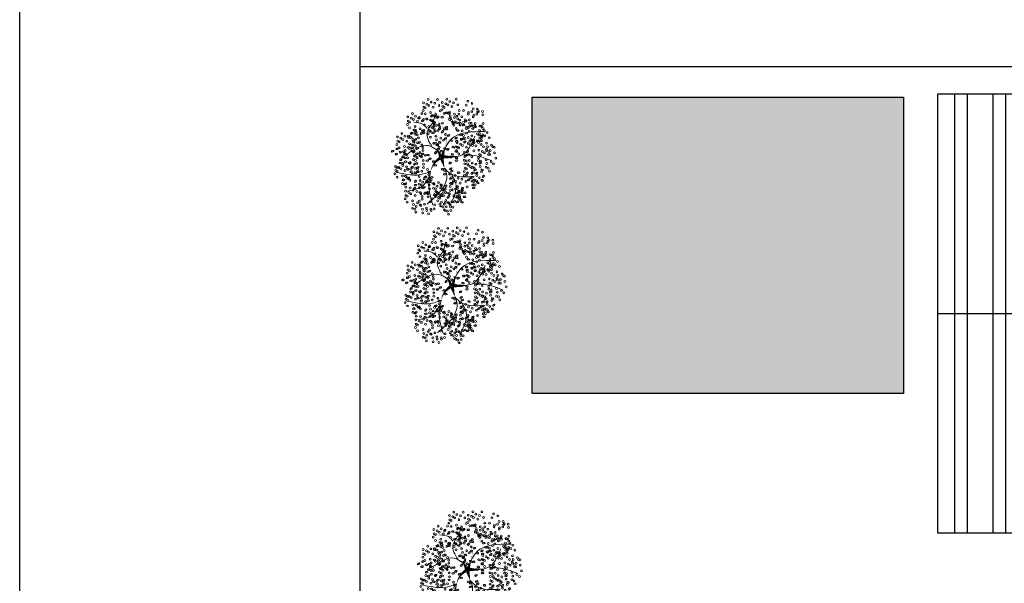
# Model space of a CAD drawing. Header units: millimetres. Extents: x 215 to 2570, y 414 to 504.
# Tile 5 of 15: x 2256 to 2279, y 477 to 491. Entities that reach past the tile are written whole.
import ezdxf

# ---------------------------------------------------------------- set-up
doc = ezdxf.new("R2010")
doc.units = ezdxf.units.MM
doc.linetypes.add('ACAD_ISO04W100', pattern=[30, 24, -3, 0, -3])
doc.layers.add('01 - Vegetación', color=3, linetype='Continuous', lineweight=0)
doc.layers.add('Cotas', color=3, linetype='Continuous')
doc.layers.add('PAREDE', color=6, linetype='Continuous')

# ---------------------------------------------------------------- blocks, each defined once
blk = doc.blocks.new('17')
at = {"layer": '01 - Vegetación'}
for points in [[(4495.84, 1680.23, 1.33, 0.0221, 0.199177), (4489.97, 1684.48, 0.0221, 0.0221, 1.224983)], [(4496.02, 1680.23, 1.33, 0.0221, 0.286986), (4500.47, 1683.82, 0.0221, 0.0221, -1.494927)], [(4496.02, 1679.76, 1.77, 0.0221, 0), (4491.39, 1678.53, 0.0221, 0.0221, 0)], [(4496.02, 1679.66, 1.77, 0.0221, 0), (4500.28, 1678.15, 0.0221, 0.0221, 0)], [(4496.4, 1679.85, 1.77, 0.0221, 0.074947), (4496.4, 1672.95, 0.0221, 0.0221, 0.762797)], [(4497.07, 1679.43, 0.133, 0.0221, 0.381476), (4512.91, 1682.47, 0.0221, 0.0221, -1.841687)]]:
    blk.add_lwpolyline(points, format="xyseb", dxfattribs=at)
for points in [[(4490, 1684.47), (4488.83, 1687.51), (4489.5, 1699.09)], [(4487.73, 1684.98), (4483.44, 1688.25), (4481.42, 1694.81)], [(4497.83, 1680.19), (4501.11, 1685.48), (4497.33, 1694.81)], [(4508.5, 1685.98), (4510.45, 1688), (4511.21, 1691.78)], [(4490, 1684.47), (4482.94, 1685.23), (4475.36, 1683.47)], [(4491.39, 1678.53), (4489.02, 1677.58), (4485.46, 1677.92), (4475.87, 1685.99)], [(4500.47, 1683.82), (4506.92, 1685.99), (4511.46, 1683.47), (4515.25, 1682.46)], [(4488.74, 1675.4), (4484.7, 1673.64), (4475.11, 1676.16)], [(4491.39, 1678.53), (4489, 1675.9), (4487.73, 1665.57)], [(4496.57, 1678.43), (4497.07, 1670.86), (4505.15, 1665.32)], [(4497.07, 1679.43), (4503.89, 1675.65), (4507.17, 1660.78)], [(4497.07, 1670.11), (4496.82, 1665.57), (4494.55, 1658.01)]]:
    blk.add_spline(points, degree=3, dxfattribs=at)
blk = doc.blocks.new('16')
at = {"layer": '01 - Vegetación'}
h = blk.add_hatch(color=40, dxfattribs=at)
h.set_gradient(color1=(255, 191, 0), color2=(223, 255, 127), rotation=180, centered=1, tint=1, name='INVSPHERICAL')
edge = h.paths.add_edge_path()
edge.add_ellipse((4538.847, 1678.642), major_axis=(-0.0033, 0.0777), ratio=0.578492, start_angle=0, end_angle=360, ccw=False)
edge = h.paths.add_edge_path()
edge.add_ellipse((4538.961, 1678.487), major_axis=(-0.0349, 0.0695), ratio=0.578492, start_angle=0, end_angle=360, ccw=False)
edge = h.paths.add_edge_path()
edge.add_ellipse((4538.69, 1678.926), major_axis=(-0.0594, 0.0503), ratio=0.578492, start_angle=0, end_angle=360, ccw=False)
edge = h.paths.add_edge_path()
edge.add_ellipse((4538.676, 1678.266), major_axis=(-0.0033, 0.0777), ratio=0.578492, start_angle=0, end_angle=360, ccw=False)
edge = h.paths.add_edge_path()
edge.add_ellipse((4541.23, 1679.281), major_axis=(0.0274, 0.0728), ratio=0.578492, start_angle=0, end_angle=360, ccw=False)
edge = h.paths.add_edge_path()
edge.add_ellipse((4540.829, 1679.36), major_axis=(-0.0349, 0.0695), ratio=0.578492, start_angle=0, end_angle=360, ccw=False)
edge = h.paths.add_edge_path()
edge.add_ellipse((4541.174, 1679.607), major_axis=(-0.0349, 0.0695), ratio=0.578492, start_angle=0, end_angle=360, ccw=False)
edge = h.paths.add_edge_path()
edge.add_ellipse((4541.072, 1679.421), major_axis=(0.0274, 0.0728), ratio=0.578492, start_angle=0, end_angle=360, ccw=False)
edge = h.paths.add_edge_path()
edge.add_ellipse((4540.113, 1679.632), major_axis=(-0.0349, 0.0695), ratio=0.578492, start_angle=0, end_angle=360, ccw=False)
edge = h.paths.add_edge_path()
edge.add_ellipse((4540.279, 1679.843), major_axis=(-0.0349, 0.0695), ratio=0.578492, start_angle=0, end_angle=360, ccw=False)
edge = h.paths.add_edge_path()
edge.add_ellipse((4540.165, 1679.999), major_axis=(-0.0033, 0.0777), ratio=0.578492, start_angle=0, end_angle=360, ccw=False)
edge = h.paths.add_edge_path()
edge.add_ellipse((4540.499, 1679.956), major_axis=(-0.0033, 0.0777), ratio=0.578492, start_angle=0, end_angle=360, ccw=False)
edge = h.paths.add_edge_path()
edge.add_ellipse((4540.629, 1679.513), major_axis=(-0.0594, 0.0503), ratio=0.578492, start_angle=0, end_angle=360, ccw=False)
edge = h.paths.add_edge_path()
edge.add_ellipse((4540.551, 1680.278), major_axis=(0.0274, 0.0728), ratio=0.578492, start_angle=0, end_angle=360, ccw=False)
edge = h.paths.add_edge_path()
edge.add_ellipse((4539.201, 1679.744), major_axis=(-0.0033, 0.0777), ratio=0.578492, start_angle=0, end_angle=360, ccw=False)
edge = h.paths.add_edge_path()
edge.add_ellipse((4539.14, 1679.893), major_axis=(0.0274, 0.0728), ratio=0.578492, start_angle=0, end_angle=360, ccw=False)
edge = h.paths.add_edge_path()
edge.add_ellipse((4539.208, 1680.126), major_axis=(-0.0033, 0.0777), ratio=0.578492, start_angle=0, end_angle=360, ccw=False)
edge = h.paths.add_edge_path()
edge.add_ellipse((4538.979, 1680.681), major_axis=(-0.0594, 0.0503), ratio=0.578492, start_angle=0, end_angle=360, ccw=False)
edge = h.paths.add_edge_path()
edge.add_ellipse((4538.577, 1680.728), major_axis=(-0.0033, 0.0777), ratio=0.578492, start_angle=0, end_angle=360, ccw=False)
edge = h.paths.add_edge_path()
edge.add_ellipse((4538.926, 1680.033), major_axis=(0.0274, 0.0728), ratio=0.578492, start_angle=0, end_angle=360, ccw=False)
edge = h.paths.add_edge_path()
edge.add_ellipse((4538.95, 1679.842), major_axis=(0.0274, 0.0728), ratio=0.578492, start_angle=0, end_angle=360, ccw=False)
edge = h.paths.add_edge_path()
edge.add_ellipse((4538.621, 1680.191), major_axis=(-0.0349, 0.0695), ratio=0.578492, start_angle=0, end_angle=360, ccw=False)
edge = h.paths.add_edge_path()
edge.add_ellipse((4538.328, 1680.411), major_axis=(0.0274, 0.0728), ratio=0.578492, start_angle=0, end_angle=360, ccw=False)
edge = h.paths.add_edge_path()
edge.add_ellipse((4538.283, 1680.138), major_axis=(-0.0594, 0.0503), ratio=0.578492, start_angle=0, end_angle=360, ccw=False)
edge = h.paths.add_edge_path()
edge.add_ellipse((4538.32, 1679.993), major_axis=(-0.0594, 0.0503), ratio=0.578492, start_angle=0, end_angle=360, ccw=False)
edge = h.paths.add_edge_path()
edge.add_ellipse((4538.755, 1680.687), major_axis=(-0.0033, 0.0777), ratio=0.578492, start_angle=0, end_angle=360, ccw=False)
edge = h.paths.add_edge_path()
edge.add_ellipse((4538.834, 1681.261), major_axis=(-0.0349, 0.0695), ratio=0.578492, start_angle=0, end_angle=360, ccw=False)
edge = h.paths.add_edge_path()
edge.add_ellipse((4539.054, 1681.374), major_axis=(-0.0033, 0.0777), ratio=0.578492, start_angle=0, end_angle=360, ccw=False)
edge = h.paths.add_edge_path()
edge.add_ellipse((4539.147, 1681.076), major_axis=(-0.0594, 0.0503), ratio=0.578492, start_angle=0, end_angle=360, ccw=False)
edge = h.paths.add_edge_path()
edge.add_ellipse((4539.52, 1680.541), major_axis=(-0.0033, 0.0777), ratio=0.578492, start_angle=0, end_angle=360, ccw=False)
edge = h.paths.add_edge_path()
edge.add_ellipse((4539.459, 1680.689), major_axis=(0.0274, 0.0728), ratio=0.578492, start_angle=0, end_angle=360, ccw=False)
edge = h.paths.add_edge_path()
edge.add_ellipse((4539.527, 1680.923), major_axis=(-0.0033, 0.0777), ratio=0.578492, start_angle=0, end_angle=360, ccw=False)
edge = h.paths.add_edge_path()
edge.add_ellipse((4539.265, 1681.244), major_axis=(0.0274, 0.0728), ratio=0.578492, start_angle=0, end_angle=360, ccw=False)
edge = h.paths.add_edge_path()
edge.add_ellipse((4539.188, 1677.478), major_axis=(-0.0594, 0.0503), ratio=0.578492, start_angle=0, end_angle=360, ccw=False)
edge = h.paths.add_edge_path()
edge.add_ellipse((4539.473, 1678.19), major_axis=(0.0274, 0.0728), ratio=0.578492, start_angle=0, end_angle=360, ccw=False)
edge = h.paths.add_edge_path()
edge.add_ellipse((4540.696, 1678.325), major_axis=(0.0274, 0.0728), ratio=0.578492, start_angle=0, end_angle=360, ccw=False)
edge = h.paths.add_edge_path()
edge.add_ellipse((4540.33, 1678.305), major_axis=(-0.0033, 0.0777), ratio=0.578492, start_angle=0, end_angle=360, ccw=False)
edge = h.paths.add_edge_path()
edge.add_ellipse((4540.174, 1678.307), major_axis=(-0.0033, 0.0777), ratio=0.578492, start_angle=0, end_angle=360, ccw=False)
edge = h.paths.add_edge_path()
edge.add_ellipse((4540.488, 1677.717), major_axis=(-0.0594, 0.0503), ratio=0.578492, start_angle=0, end_angle=360, ccw=False)
edge = h.paths.add_edge_path()
edge.add_ellipse((4540.676, 1677.675), major_axis=(-0.0594, 0.0503), ratio=0.578492, start_angle=0, end_angle=360, ccw=False)
edge = h.paths.add_edge_path()
edge.add_ellipse((4539.469, 1677.341), major_axis=(-0.0033, 0.0777), ratio=0.578492, start_angle=0, end_angle=360, ccw=False)
edge = h.paths.add_edge_path()
edge.add_ellipse((4539.773, 1677.406), major_axis=(-0.0594, 0.0503), ratio=0.578492, start_angle=0, end_angle=360, ccw=False)
edge = h.paths.add_edge_path()
edge.add_ellipse((4539.631, 1677.23), major_axis=(-0.0349, 0.0695), ratio=0.578492, start_angle=0, end_angle=360, ccw=False)
edge = h.paths.add_edge_path()
edge.add_ellipse((4539.445, 1677.695), major_axis=(-0.0594, 0.0503), ratio=0.578492, start_angle=0, end_angle=360, ccw=False)
edge = h.paths.add_edge_path()
edge.add_ellipse((4542.676, 1679.136), major_axis=(-0.0033, 0.0777), ratio=0.578492, start_angle=0, end_angle=360, ccw=False)
edge = h.paths.add_edge_path()
edge.add_ellipse((4542.661, 1679.428), major_axis=(-0.0033, 0.0777), ratio=0.578492, start_angle=0, end_angle=360, ccw=False)
edge = h.paths.add_edge_path()
edge.add_ellipse((4542.742, 1679.554), major_axis=(-0.0033, 0.0777), ratio=0.578492, start_angle=0, end_angle=360, ccw=False)
edge = h.paths.add_edge_path()
edge.add_ellipse((4542.776, 1679.728), major_axis=(-0.0349, 0.0695), ratio=0.578492, start_angle=0, end_angle=360, ccw=False)
edge = h.paths.add_edge_path()
edge.add_ellipse((4542.477, 1679.745), major_axis=(0.0274, 0.0728), ratio=0.578492, start_angle=0, end_angle=360, ccw=False)
edge = h.paths.add_edge_path()
edge.add_ellipse((4542.578, 1680.02), major_axis=(0.0274, 0.0728), ratio=0.578492, start_angle=0, end_angle=360, ccw=False)
edge = h.paths.add_edge_path()
edge.add_ellipse((4542.466, 1680.268), major_axis=(-0.0349, 0.0695), ratio=0.578492, start_angle=0, end_angle=360, ccw=False)
edge = h.paths.add_edge_path()
edge.add_ellipse((4542.632, 1680.479), major_axis=(-0.0349, 0.0695), ratio=0.578492, start_angle=0, end_angle=360, ccw=False)
edge = h.paths.add_edge_path()
edge.add_ellipse((4542.359, 1679.577), major_axis=(-0.0594, 0.0503), ratio=0.578492, start_angle=0, end_angle=360, ccw=False)
edge = h.paths.add_edge_path()
edge.add_ellipse((4542.171, 1679.619), major_axis=(-0.0594, 0.0503), ratio=0.578492, start_angle=0, end_angle=360, ccw=False)
edge = h.paths.add_edge_path()
edge.add_ellipse((4542.246, 1679.328), major_axis=(-0.0594, 0.0503), ratio=0.578492, start_angle=0, end_angle=360, ccw=False)
edge = h.paths.add_edge_path()
edge.add_ellipse((4542.369, 1678.498), major_axis=(0.0274, 0.0728), ratio=0.578492, start_angle=0, end_angle=360, ccw=False)
edge = h.paths.add_edge_path()
edge.add_ellipse((4542.902, 1678.749), major_axis=(-0.0349, 0.0695), ratio=0.578492, start_angle=0, end_angle=360, ccw=False)
edge = h.paths.add_edge_path()
edge.add_ellipse((4542.925, 1678.897), major_axis=(-0.0349, 0.0695), ratio=0.578492, start_angle=0, end_angle=360, ccw=False)
edge = h.paths.add_edge_path()
edge.add_ellipse((4542.628, 1678.671), major_axis=(-0.0033, 0.0777), ratio=0.578492, start_angle=0, end_angle=360, ccw=False)
edge = h.paths.add_edge_path()
edge.add_ellipse((4542.11, 1678.896), major_axis=(-0.0349, 0.0695), ratio=0.578492, start_angle=0, end_angle=360, ccw=False)
edge = h.paths.add_edge_path()
edge.add_ellipse((4542.34, 1678.18), major_axis=(-0.0349, 0.0695), ratio=0.578492, start_angle=0, end_angle=360, ccw=False)
edge = h.paths.add_edge_path()
edge.add_ellipse((4538.137, 1679.191), major_axis=(-0.0349, 0.0695), ratio=0.578492, start_angle=0, end_angle=360, ccw=False)
edge = h.paths.add_edge_path()
edge.add_ellipse((4538.099, 1678.758), major_axis=(-0.0594, 0.0503), ratio=0.578492, start_angle=0, end_angle=360, ccw=False)
edge = h.paths.add_edge_path()
edge.add_ellipse((4537.796, 1678.552), major_axis=(0.0274, 0.0728), ratio=0.578492, start_angle=0, end_angle=360, ccw=False)
edge = h.paths.add_edge_path()
edge.add_ellipse((4537.776, 1678.277), major_axis=(-0.0033, 0.0777), ratio=0.578492, start_angle=0, end_angle=360, ccw=False)
edge = h.paths.add_edge_path()
edge.add_ellipse((4539.181, 1678.6), major_axis=(-0.0033, 0.0777), ratio=0.578492, start_angle=0, end_angle=360, ccw=False)
edge = h.paths.add_edge_path()
edge.add_ellipse((4538.502, 1678.968), major_axis=(-0.0594, 0.0503), ratio=0.578492, start_angle=0, end_angle=360, ccw=False)
edge = h.paths.add_edge_path()
edge.add_ellipse((4538.615, 1679.216), major_axis=(-0.0594, 0.0503), ratio=0.578492, start_angle=0, end_angle=360, ccw=False)
edge = h.paths.add_edge_path()
edge.add_ellipse((4538.188, 1679.557), major_axis=(-0.0033, 0.0777), ratio=0.578492, start_angle=0, end_angle=360, ccw=False)
edge = h.paths.add_edge_path()
edge.add_ellipse((4538.203, 1679.265), major_axis=(-0.0033, 0.0777), ratio=0.578492, start_angle=0, end_angle=360, ccw=False)
edge = h.paths.add_edge_path()
edge.add_ellipse((4538.285, 1679.391), major_axis=(-0.0033, 0.0777), ratio=0.578492, start_angle=0, end_angle=360, ccw=False)
edge = h.paths.add_edge_path()
edge.add_ellipse((4538.856, 1679.647), major_axis=(-0.0349, 0.0695), ratio=0.578492, start_angle=0, end_angle=360, ccw=False)
edge = h.paths.add_edge_path()
edge.add_ellipse((4538.272, 1678.751), major_axis=(0.0274, 0.0728), ratio=0.578492, start_angle=0, end_angle=360, ccw=False)
edge = h.paths.add_edge_path()
edge.add_ellipse((4540.863, 1678.985), major_axis=(0.0274, 0.0728), ratio=0.578492, start_angle=0, end_angle=360, ccw=False)
edge = h.paths.add_edge_path()
edge.add_ellipse((4540.823, 1678.811), major_axis=(-0.0349, 0.0695), ratio=0.578492, start_angle=0, end_angle=360, ccw=False)
edge = h.paths.add_edge_path()
edge.add_ellipse((4541.446, 1678.949), major_axis=(-0.0349, 0.0695), ratio=0.578492, start_angle=0, end_angle=360, ccw=False)
edge = h.paths.add_edge_path()
edge.add_ellipse((4540.434, 1680.393), major_axis=(-0.0033, 0.0777), ratio=0.578492, start_angle=0, end_angle=360, ccw=False)
edge = h.paths.add_edge_path()
edge.add_ellipse((4540.419, 1680.685), major_axis=(-0.0033, 0.0777), ratio=0.578492, start_angle=0, end_angle=360, ccw=False)
edge = h.paths.add_edge_path()
edge.add_ellipse((4539.773, 1680.547), major_axis=(-0.0349, 0.0695), ratio=0.578492, start_angle=0, end_angle=360, ccw=False)
edge = h.paths.add_edge_path()
edge.add_ellipse((4539.782, 1680.87), major_axis=(-0.0349, 0.0695), ratio=0.578492, start_angle=0, end_angle=360, ccw=False)
edge = h.paths.add_edge_path()
edge.add_ellipse((4539.668, 1681.126), major_axis=(0.0274, 0.0728), ratio=0.578492, start_angle=0, end_angle=360, ccw=False)
edge = h.paths.add_edge_path()
edge.add_ellipse((4540.336, 1681.276), major_axis=(0.0274, 0.0728), ratio=0.578492, start_angle=0, end_angle=360, ccw=False)
edge = h.paths.add_edge_path()
edge.add_ellipse((4540.381, 1681.413), major_axis=(-0.0349, 0.0695), ratio=0.578492, start_angle=0, end_angle=360, ccw=False)
edge = h.paths.add_edge_path()
edge.add_ellipse((4540.225, 1681.525), major_axis=(-0.0349, 0.0695), ratio=0.578492, start_angle=0, end_angle=360, ccw=False)
edge = h.paths.add_edge_path()
edge.add_ellipse((4540.009, 1681.424), major_axis=(-0.0033, 0.0777), ratio=0.578492, start_angle=0, end_angle=360, ccw=False)
edge = h.paths.add_edge_path()
edge.add_ellipse((4540.106, 1681.258), major_axis=(-0.0033, 0.0777), ratio=0.578492, start_angle=0, end_angle=360, ccw=False)
edge = h.paths.add_edge_path()
edge.add_ellipse((4540.036, 1680.989), major_axis=(-0.0594, 0.0503), ratio=0.578492, start_angle=0, end_angle=360, ccw=False)
edge = h.paths.add_edge_path()
edge.add_ellipse((4539.967, 1680.73), major_axis=(-0.0594, 0.0503), ratio=0.578492, start_angle=0, end_angle=360, ccw=False)
edge = h.paths.add_edge_path()
edge.add_ellipse((4541.92, 1680.217), major_axis=(-0.0033, 0.0777), ratio=0.578492, start_angle=0, end_angle=360, ccw=False)
edge = h.paths.add_edge_path()
edge.add_ellipse((4541.222, 1680.466), major_axis=(-0.0349, 0.0695), ratio=0.578492, start_angle=0, end_angle=360, ccw=False)
edge = h.paths.add_edge_path()
edge.add_ellipse((4541.387, 1680.676), major_axis=(-0.0349, 0.0695), ratio=0.578492, start_angle=0, end_angle=360, ccw=False)
edge = h.paths.add_edge_path()
edge.add_ellipse((4541.251, 1680.784), major_axis=(0.0274, 0.0728), ratio=0.578492, start_angle=0, end_angle=360, ccw=False)
edge = h.paths.add_edge_path()
edge.add_ellipse((4541.818, 1680.659), major_axis=(0.0274, 0.0728), ratio=0.578492, start_angle=0, end_angle=360, ccw=False)
edge = h.paths.add_edge_path()
edge.add_ellipse((4541.942, 1680.743), major_axis=(0.0274, 0.0728), ratio=0.578492, start_angle=0, end_angle=360, ccw=False)
edge = h.paths.add_edge_path()
edge.add_ellipse((4541.762, 1680.886), major_axis=(-0.0349, 0.0695), ratio=0.578492, start_angle=0, end_angle=360, ccw=False)
edge = h.paths.add_edge_path()
edge.add_ellipse((4541.592, 1681.082), major_axis=(-0.0033, 0.0777), ratio=0.578492, start_angle=0, end_angle=360, ccw=False)
edge = h.paths.add_edge_path()
edge.add_ellipse((4541.511, 1680.956), major_axis=(-0.0033, 0.0777), ratio=0.578492, start_angle=0, end_angle=360, ccw=False)
edge = h.paths.add_edge_path()
edge.add_ellipse((4541.775, 1680.201), major_axis=(-0.0594, 0.0503), ratio=0.578492, start_angle=0, end_angle=360, ccw=False)
edge = h.paths.add_edge_path()
edge.add_ellipse((4541.737, 1680.346), major_axis=(-0.0594, 0.0503), ratio=0.578492, start_angle=0, end_angle=360, ccw=False)
edge = h.paths.add_edge_path()
edge.add_ellipse((4541.843, 1679.118), major_axis=(-0.0594, 0.0503), ratio=0.578492, start_angle=0, end_angle=360, ccw=False)
edge = h.paths.add_edge_path()
edge.add_ellipse((4541.881, 1679.551), major_axis=(-0.0349, 0.0695), ratio=0.578492, start_angle=0, end_angle=360, ccw=False)
edge = h.paths.add_edge_path()
edge.add_ellipse((4542.015, 1679.29), major_axis=(-0.0349, 0.0695), ratio=0.578492, start_angle=0, end_angle=360, ccw=False)
edge = h.paths.add_edge_path()
edge.add_ellipse((4541.91, 1679.869), major_axis=(0.0274, 0.0728), ratio=0.578492, start_angle=0, end_angle=360, ccw=False)
edge = h.paths.add_edge_path()
edge.add_ellipse((4541.769, 1679.666), major_axis=(-0.0033, 0.0777), ratio=0.578492, start_angle=0, end_angle=360, ccw=False)
edge = h.paths.add_edge_path()
edge.add_ellipse((4539.676, 1679.115), major_axis=(-0.0033, 0.0777), ratio=0.578492, start_angle=0, end_angle=360, ccw=False)
edge = h.paths.add_edge_path()
edge.add_ellipse((4539.594, 1678.989), major_axis=(-0.0033, 0.0777), ratio=0.578492, start_angle=0, end_angle=360, ccw=False)
edge = h.paths.add_edge_path()
edge.add_ellipse((4539.898, 1679.531), major_axis=(-0.0033, 0.0777), ratio=0.578492, start_angle=0, end_angle=360, ccw=False)
edge = h.paths.add_edge_path()
edge.add_ellipse((4539.697, 1678.641), major_axis=(-0.0349, 0.0695), ratio=0.578492, start_angle=0, end_angle=360, ccw=False)
edge = h.paths.add_edge_path()
edge.add_ellipse((4539.398, 1678.691), major_axis=(-0.0349, 0.0695), ratio=0.578492, start_angle=0, end_angle=360, ccw=False)
edge = h.paths.add_edge_path()
edge.add_ellipse((4539.555, 1678.579), major_axis=(-0.0349, 0.0695), ratio=0.578492, start_angle=0, end_angle=360, ccw=False)
edge = h.paths.add_edge_path()
edge.add_ellipse((4540.714, 1679.167), major_axis=(0.0274, 0.0728), ratio=0.578492, start_angle=0, end_angle=360, ccw=False)
edge = h.paths.add_edge_path()
edge.add_ellipse((4540.549, 1681.79), major_axis=(-0.0349, 0.0695), ratio=0.578492, start_angle=0, end_angle=360, ccw=False)
edge = h.paths.add_edge_path()
edge.add_ellipse((4540.715, 1682.001), major_axis=(-0.0349, 0.0695), ratio=0.578492, start_angle=0, end_angle=360, ccw=False)
edge = h.paths.add_edge_path()
edge.add_ellipse((4540.848, 1681.741), major_axis=(-0.0349, 0.0695), ratio=0.578492, start_angle=0, end_angle=360, ccw=False)
edge = h.paths.add_edge_path()
edge.add_ellipse((4540.661, 1681.542), major_axis=(0.0274, 0.0728), ratio=0.578492, start_angle=0, end_angle=360, ccw=False)
edge = h.paths.add_edge_path()
edge.add_ellipse((4540.684, 1681.351), major_axis=(0.0274, 0.0728), ratio=0.578492, start_angle=0, end_angle=360, ccw=False)
edge = h.paths.add_edge_path()
edge.add_ellipse((4540.56, 1681.267), major_axis=(0.0274, 0.0728), ratio=0.578492, start_angle=0, end_angle=360, ccw=False)
edge = h.paths.add_edge_path()
edge.add_ellipse((4540.528, 1678.539), major_axis=(0.0274, 0.0728), ratio=0.578492, start_angle=0, end_angle=360, ccw=False)
edge = h.paths.add_edge_path()
edge.add_ellipse((4540.38, 1678.647), major_axis=(0.0274, 0.0728), ratio=0.578492, start_angle=0, end_angle=360, ccw=False)
edge = h.paths.add_edge_path()
edge.add_ellipse((4540.034, 1678.678), major_axis=(-0.0349, 0.0695), ratio=0.578492, start_angle=0, end_angle=360, ccw=False)
edge = h.paths.add_edge_path()
edge.add_ellipse((4540.944, 1678.493), major_axis=(0.0274, 0.0728), ratio=0.578492, start_angle=0, end_angle=360, ccw=False)
edge = h.paths.add_edge_path()
edge.add_ellipse((4541.625, 1678.77), major_axis=(-0.0349, 0.0695), ratio=0.578492, start_angle=0, end_angle=360, ccw=False)
edge = h.paths.add_edge_path()
edge.add_ellipse((4541.994, 1678.887), major_axis=(0.0274, 0.0728), ratio=0.578492, start_angle=0, end_angle=360, ccw=False)
edge = h.paths.add_edge_path()
edge.add_ellipse((4541.336, 1678.598), major_axis=(0.0274, 0.0728), ratio=0.578492, start_angle=0, end_angle=360, ccw=False)
edge = h.paths.add_edge_path()
edge.add_ellipse((4539.381, 1678.993), major_axis=(-0.0349, 0.0695), ratio=0.578492, start_angle=0, end_angle=360, ccw=False)
edge = h.paths.add_edge_path()
edge.add_ellipse((4540.938, 1681.079), major_axis=(-0.0033, 0.0777), ratio=0.578492, start_angle=0, end_angle=360, ccw=False)
edge = h.paths.add_edge_path()
edge.add_ellipse((4540.699, 1680.759), major_axis=(-0.0594, 0.0503), ratio=0.578492, start_angle=0, end_angle=360, ccw=False)
edge = h.paths.add_edge_path()
edge.add_ellipse((4540.908, 1680.857), major_axis=(-0.0349, 0.0695), ratio=0.578492, start_angle=0, end_angle=360, ccw=False)
edge = h.paths.add_edge_path()
edge.add_ellipse((4540.863, 1680.561), major_axis=(-0.0349, 0.0695), ratio=0.578492, start_angle=0, end_angle=360, ccw=False)
edge = h.paths.add_edge_path()
edge.add_ellipse((4540.564, 1680.61), major_axis=(-0.0349, 0.0695), ratio=0.578492, start_angle=0, end_angle=360, ccw=False)
edge = h.paths.add_edge_path()
edge.add_ellipse((4539.771, 1681.729), major_axis=(-0.0349, 0.0695), ratio=0.578492, start_angle=0, end_angle=360, ccw=False)
edge = h.paths.add_edge_path()
edge.add_ellipse((4540.968, 1678.302), major_axis=(0.0274, 0.0728), ratio=0.578492, start_angle=0, end_angle=360, ccw=False)
edge = h.paths.add_edge_path()
edge.add_ellipse((4541.908, 1678.227), major_axis=(-0.0033, 0.0777), ratio=0.578492, start_angle=0, end_angle=360, ccw=False)
edge = h.paths.add_edge_path()
edge.add_ellipse((4541.283, 1678.297), major_axis=(-0.0349, 0.0695), ratio=0.578492, start_angle=0, end_angle=360, ccw=False)
edge = h.paths.add_edge_path()
edge.add_ellipse((4541.463, 1678.333), major_axis=(-0.0349, 0.0695), ratio=0.578492, start_angle=0, end_angle=360, ccw=False)
edge = h.paths.add_edge_path()
edge.add_ellipse((4538.021, 1678.159), major_axis=(0.0274, 0.0728), ratio=0.578492, start_angle=0, end_angle=360, ccw=False)
edge = h.paths.add_edge_path()
edge.add_ellipse((4537.772, 1677.992), major_axis=(0.0274, 0.0728), ratio=0.578492, start_angle=0, end_angle=360, ccw=False)
edge = h.paths.add_edge_path()
edge.add_ellipse((4538.082, 1677.841), major_axis=(-0.0033, 0.0777), ratio=0.578492, start_angle=0, end_angle=360, ccw=False)
edge = h.paths.add_edge_path()
edge.add_ellipse((4538.572, 1677.966), major_axis=(-0.0349, 0.0695), ratio=0.578492, start_angle=0, end_angle=360, ccw=False)
edge = h.paths.add_edge_path()
edge.add_ellipse((4538.311, 1677.99), major_axis=(0.0274, 0.0728), ratio=0.578492, start_angle=0, end_angle=360, ccw=False)
edge = h.paths.add_edge_path()
edge.add_ellipse((4538.394, 1678.174), major_axis=(0.0274, 0.0728), ratio=0.578492, start_angle=0, end_angle=360, ccw=False)
edge = h.paths.add_edge_path()
edge.add_ellipse((4538.776, 1677.355), major_axis=(-0.0349, 0.0695), ratio=0.578492, start_angle=0, end_angle=360, ccw=False)
edge = h.paths.add_edge_path()
edge.add_ellipse((4538.597, 1677.319), major_axis=(-0.0349, 0.0695), ratio=0.578492, start_angle=0, end_angle=360, ccw=False)
edge = h.paths.add_edge_path()
edge.add_ellipse((4539.063, 1677.621), major_axis=(-0.0349, 0.0695), ratio=0.578492, start_angle=0, end_angle=360, ccw=False)
edge = h.paths.add_edge_path()
edge.add_ellipse((4539.033, 1676.828), major_axis=(0.0274, 0.0728), ratio=0.578492, start_angle=0, end_angle=360, ccw=False)
edge = h.paths.add_edge_path()
edge.add_ellipse((4539.009, 1677.162), major_axis=(0.0274, 0.0728), ratio=0.578492, start_angle=0, end_angle=360, ccw=False)
edge = h.paths.add_edge_path()
edge.add_ellipse((4538.885, 1677.078), major_axis=(0.0274, 0.0728), ratio=0.578492, start_angle=0, end_angle=360, ccw=False)
edge = h.paths.add_edge_path()
edge.add_ellipse((4539.054, 1677.298), major_axis=(-0.0349, 0.0695), ratio=0.578492, start_angle=0, end_angle=360, ccw=False)
edge = h.paths.add_edge_path()
edge.add_ellipse((4542.221, 1677.913), major_axis=(-0.0033, 0.0777), ratio=0.578492, start_angle=0, end_angle=360, ccw=False)
edge = h.paths.add_edge_path()
edge.add_ellipse((4542.451, 1677.771), major_axis=(-0.0349, 0.0695), ratio=0.578492, start_angle=0, end_angle=360, ccw=False)
edge = h.paths.add_edge_path()
edge.add_ellipse((4541.18, 1677.355), major_axis=(-0.0349, 0.0695), ratio=0.578492, start_angle=0, end_angle=360, ccw=False)
edge = h.paths.add_edge_path()
edge.add_ellipse((4541.671, 1678.102), major_axis=(-0.0033, 0.0777), ratio=0.578492, start_angle=0, end_angle=360, ccw=False)
edge = h.paths.add_edge_path()
edge.add_ellipse((4541.411, 1678.017), major_axis=(-0.0033, 0.0777), ratio=0.578492, start_angle=0, end_angle=360, ccw=False)
edge = h.paths.add_edge_path()
edge.add_ellipse((4542.075, 1677.637), major_axis=(-0.0594, 0.0503), ratio=0.578492, start_angle=0, end_angle=360, ccw=False)
edge = h.paths.add_edge_path()
edge.add_ellipse((4541.252, 1677.826), major_axis=(-0.0349, 0.0695), ratio=0.578492, start_angle=0, end_angle=360, ccw=False)
edge = h.paths.add_edge_path()
edge.add_ellipse((4541.596, 1676.853), major_axis=(-0.0033, 0.0777), ratio=0.578492, start_angle=0, end_angle=360, ccw=False)
edge = h.paths.add_edge_path()
edge.add_ellipse((4541.655, 1677.018), major_axis=(-0.0033, 0.0777), ratio=0.578492, start_angle=0, end_angle=360, ccw=False)
edge = h.paths.add_edge_path()
edge.add_ellipse((4542.033, 1677.371), major_axis=(-0.0349, 0.0695), ratio=0.578492, start_angle=0, end_angle=360, ccw=False)
edge = h.paths.add_edge_path()
edge.add_ellipse((4542.19, 1677.259), major_axis=(-0.0349, 0.0695), ratio=0.578492, start_angle=0, end_angle=360, ccw=False)
edge = h.paths.add_edge_path()
edge.add_ellipse((4542.168, 1676.931), major_axis=(0.0274, 0.0728), ratio=0.578492, start_angle=0, end_angle=360, ccw=False)
edge = h.paths.add_edge_path()
edge.add_ellipse((4542.176, 1677.433), major_axis=(-0.0349, 0.0695), ratio=0.578492, start_angle=0, end_angle=360, ccw=False)
edge = h.paths.add_edge_path()
edge.add_ellipse((4541.313, 1677.094), major_axis=(-0.0349, 0.0695), ratio=0.578492, start_angle=0, end_angle=360, ccw=False)
edge = h.paths.add_edge_path()
edge.add_ellipse((4541.359, 1677.391), major_axis=(-0.0349, 0.0695), ratio=0.578492, start_angle=0, end_angle=360, ccw=False)
edge = h.paths.add_edge_path()
edge.add_ellipse((4540.019, 1676.943), major_axis=(-0.0349, 0.0695), ratio=0.578492, start_angle=0, end_angle=360, ccw=False)
edge = h.paths.add_edge_path()
edge.add_ellipse((4539.641, 1676.826), major_axis=(0.0274, 0.0728), ratio=0.578492, start_angle=0, end_angle=360, ccw=False)
edge = h.paths.add_edge_path()
edge.add_ellipse((4539.262, 1676.754), major_axis=(-0.0594, 0.0503), ratio=0.578492, start_angle=0, end_angle=360, ccw=False)
edge = h.paths.add_edge_path()
edge.add_ellipse((4539.45, 1677.146), major_axis=(-0.0594, 0.0503), ratio=0.578492, start_angle=0, end_angle=360, ccw=False)
at = {"layer": '01 - Vegetación', "extrusion": (0, 0, -1)}
for centre, major_axis in [((4540.549, 1681.79), (-0.0349, 0.0695)), ((4540.715, 1682.001), (-0.0349, 0.0695)), ((4538.834, 1681.261), (-0.0349, 0.0695)), ((4539.054, 1681.374), (-0.0033, 0.0777)), ((4539.771, 1681.729), (-0.0349, 0.0695)), ((4540.009, 1681.424), (-0.0033, 0.0777)), ((4540.106, 1681.258), (-0.0033, 0.0777)), ((4540.225, 1681.525), (-0.0349, 0.0695)), ((4540.381, 1681.413), (-0.0349, 0.0695)), ((4540.848, 1681.741), (-0.0349, 0.0695)), ((4538.577, 1680.728), (-0.0033, 0.0777)), ((4538.755, 1680.687), (-0.0033, 0.0777)), ((4539.527, 1680.923), (-0.0033, 0.0777)), ((4539.782, 1680.87), (-0.0349, 0.0695)), ((4540.419, 1680.685), (-0.0033, 0.0777)), ((4540.908, 1680.857), (-0.0349, 0.0695)), ((4540.938, 1681.079), (-0.0033, 0.0777)), ((4541.387, 1680.676), (-0.0349, 0.0695)), ((4541.511, 1680.956), (-0.0033, 0.0777)), ((4541.592, 1681.082), (-0.0033, 0.0777)), ((4541.762, 1680.886), (-0.0349, 0.0695)), ((4538.621, 1680.191), (-0.0349, 0.0695)), ((4539.208, 1680.126), (-0.0033, 0.0777)), ((4539.52, 1680.541), (-0.0033, 0.0777)), ((4539.773, 1680.547), (-0.0349, 0.0695)), ((4540.434, 1680.393), (-0.0033, 0.0777)), ((4540.564, 1680.61), (-0.0349, 0.0695)), ((4540.863, 1680.561), (-0.0349, 0.0695)), ((4541.222, 1680.466), (-0.0349, 0.0695)), ((4541.92, 1680.217), (-0.0033, 0.0777)), ((4542.466, 1680.268), (-0.0349, 0.0695)), ((4542.632, 1680.479), (-0.0349, 0.0695)), ((4538.188, 1679.557), (-0.0033, 0.0777)), ((4538.856, 1679.647), (-0.0349, 0.0695)), ((4539.201, 1679.744), (-0.0033, 0.0777)), ((4539.898, 1679.531), (-0.0033, 0.0777)), ((4540.113, 1679.632), (-0.0349, 0.0695)), ((4540.165, 1679.999), (-0.0033, 0.0777)), ((4540.279, 1679.843), (-0.0349, 0.0695)), ((4540.499, 1679.956), (-0.0033, 0.0777)), ((4541.174, 1679.607), (-0.0349, 0.0695)), ((4541.769, 1679.666), (-0.0033, 0.0777)), ((4541.881, 1679.551), (-0.0349, 0.0695)), ((4542.742, 1679.554), (-0.0033, 0.0777)), ((4542.776, 1679.728), (-0.0349, 0.0695)), ((4538.137, 1679.191), (-0.0349, 0.0695)), ((4538.203, 1679.265), (-0.0033, 0.0777)), ((4538.285, 1679.391), (-0.0033, 0.0777)), ((4539.381, 1678.993), (-0.0349, 0.0695)), ((4539.594, 1678.989), (-0.0033, 0.0777)), ((4539.676, 1679.115), (-0.0033, 0.0777)), ((4540.829, 1679.36), (-0.0349, 0.0695)), ((4541.446, 1678.949), (-0.0349, 0.0695)), ((4542.015, 1679.29), (-0.0349, 0.0695)), ((4542.661, 1679.428), (-0.0033, 0.0777)), ((4542.676, 1679.136), (-0.0033, 0.0777)), ((4538.847, 1678.642), (-0.0033, 0.0777)), ((4538.961, 1678.487), (-0.0349, 0.0695)), ((4539.181, 1678.6), (-0.0033, 0.0777)), ((4539.398, 1678.691), (-0.0349, 0.0695)), ((4539.555, 1678.579), (-0.0349, 0.0695)), ((4539.697, 1678.641), (-0.0349, 0.0695)), ((4540.034, 1678.678), (-0.0349, 0.0695)), ((4540.823, 1678.811), (-0.0349, 0.0695)), ((4541.625, 1678.77), (-0.0349, 0.0695)), ((4542.11, 1678.896), (-0.0349, 0.0695)), ((4542.628, 1678.671), (-0.0033, 0.0777)), ((4542.902, 1678.749), (-0.0349, 0.0695)), ((4542.925, 1678.897), (-0.0349, 0.0695)), ((4537.776, 1678.277), (-0.0033, 0.0777)), ((4538.082, 1677.841), (-0.0033, 0.0777)), ((4538.572, 1677.966), (-0.0349, 0.0695)), ((4538.676, 1678.266), (-0.0033, 0.0777)), ((4540.174, 1678.307), (-0.0033, 0.0777)), ((4540.33, 1678.305), (-0.0033, 0.0777)), ((4541.252, 1677.826), (-0.0349, 0.0695)), ((4541.283, 1678.297), (-0.0349, 0.0695)), ((4541.411, 1678.017), (-0.0033, 0.0777)), ((4541.463, 1678.333), (-0.0349, 0.0695)), ((4541.671, 1678.102), (-0.0033, 0.0777)), ((4541.908, 1678.227), (-0.0033, 0.0777)), ((4542.221, 1677.913), (-0.0033, 0.0777)), ((4542.34, 1678.18), (-0.0349, 0.0695)), ((4538.597, 1677.319), (-0.0349, 0.0695)), ((4538.776, 1677.355), (-0.0349, 0.0695)), ((4539.054, 1677.298), (-0.0349, 0.0695)), ((4539.063, 1677.621), (-0.0349, 0.0695)), ((4539.469, 1677.341), (-0.0033, 0.0777)), ((4539.631, 1677.23), (-0.0349, 0.0695)), ((4541.18, 1677.355), (-0.0349, 0.0695)), ((4541.359, 1677.391), (-0.0349, 0.0695)), ((4542.033, 1677.371), (-0.0349, 0.0695)), ((4542.176, 1677.433), (-0.0349, 0.0695)), ((4542.19, 1677.259), (-0.0349, 0.0695)), ((4542.451, 1677.771), (-0.0349, 0.0695)), ((4540.019, 1676.943), (-0.0349, 0.0695)), ((4541.313, 1677.094), (-0.0349, 0.0695)), ((4541.596, 1676.853), (-0.0033, 0.0777)), ((4541.655, 1677.018), (-0.0033, 0.0777))]:
    blk.add_ellipse(centre, major_axis=major_axis, ratio=0.578492, start_param=3.141593, end_param=9.424778, dxfattribs=at)
for centre, major_axis in [((4539.265, 1681.244), (0.0274, 0.0728)), ((4540.336, 1681.276), (0.0274, 0.0728)), ((4540.56, 1681.267), (0.0274, 0.0728)), ((4540.661, 1681.542), (0.0274, 0.0728)), ((4540.684, 1681.351), (0.0274, 0.0728)), ((4538.979, 1680.681), (-0.0594, 0.0503)), ((4539.147, 1681.076), (-0.0594, 0.0503)), ((4539.459, 1680.689), (0.0274, 0.0728)), ((4539.668, 1681.126), (0.0274, 0.0728)), ((4539.967, 1680.73), (-0.0594, 0.0503)), ((4540.036, 1680.989), (-0.0594, 0.0503)), ((4540.699, 1680.759), (-0.0594, 0.0503)), ((4541.251, 1680.784), (0.0274, 0.0728)), ((4541.818, 1680.659), (0.0274, 0.0728)), ((4541.942, 1680.743), (0.0274, 0.0728)), ((4538.283, 1680.138), (-0.0594, 0.0503)), ((4538.328, 1680.411), (0.0274, 0.0728)), ((4540.551, 1680.278), (0.0274, 0.0728)), ((4541.737, 1680.346), (-0.0594, 0.0503)), ((4541.775, 1680.201), (-0.0594, 0.0503)), ((4538.32, 1679.993), (-0.0594, 0.0503)), ((4538.926, 1680.033), (0.0274, 0.0728)), ((4538.95, 1679.842), (0.0274, 0.0728)), ((4539.14, 1679.893), (0.0274, 0.0728)), ((4541.91, 1679.869), (0.0274, 0.0728)), ((4542.171, 1679.619), (-0.0594, 0.0503)), ((4542.359, 1679.577), (-0.0594, 0.0503)), ((4542.477, 1679.745), (0.0274, 0.0728)), ((4542.578, 1680.02), (0.0274, 0.0728)), ((4538.502, 1678.968), (-0.0594, 0.0503)), ((4538.615, 1679.216), (-0.0594, 0.0503)), ((4540.629, 1679.513), (-0.0594, 0.0503)), ((4540.714, 1679.167), (0.0274, 0.0728)), ((4540.863, 1678.985), (0.0274, 0.0728)), ((4541.072, 1679.421), (0.0274, 0.0728)), ((4541.23, 1679.281), (0.0274, 0.0728)), ((4541.843, 1679.118), (-0.0594, 0.0503)), ((4542.246, 1679.328), (-0.0594, 0.0503)), ((4537.796, 1678.552), (0.0274, 0.0728)), ((4538.099, 1678.758), (-0.0594, 0.0503)), ((4538.272, 1678.751), (0.0274, 0.0728)), ((4538.69, 1678.926), (-0.0594, 0.0503)), ((4540.38, 1678.647), (0.0274, 0.0728)), ((4540.528, 1678.539), (0.0274, 0.0728)), ((4540.944, 1678.493), (0.0274, 0.0728)), ((4541.336, 1678.598), (0.0274, 0.0728)), ((4541.994, 1678.887), (0.0274, 0.0728)), ((4542.369, 1678.498), (0.0274, 0.0728)), ((4537.772, 1677.992), (0.0274, 0.0728)), ((4538.021, 1678.159), (0.0274, 0.0728)), ((4538.311, 1677.99), (0.0274, 0.0728)), ((4538.394, 1678.174), (0.0274, 0.0728)), ((4539.473, 1678.19), (0.0274, 0.0728)), ((4540.696, 1678.325), (0.0274, 0.0728)), ((4540.968, 1678.302), (0.0274, 0.0728)), ((4539.188, 1677.478), (-0.0594, 0.0503)), ((4539.445, 1677.695), (-0.0594, 0.0503)), ((4539.773, 1677.406), (-0.0594, 0.0503)), ((4540.488, 1677.717), (-0.0594, 0.0503)), ((4540.676, 1677.675), (-0.0594, 0.0503)), ((4542.075, 1677.637), (-0.0594, 0.0503)), ((4538.885, 1677.078), (0.0274, 0.0728)), ((4539.009, 1677.162), (0.0274, 0.0728)), ((4539.033, 1676.828), (0.0274, 0.0728)), ((4539.262, 1676.754), (-0.0594, 0.0503)), ((4539.45, 1677.146), (-0.0594, 0.0503)), ((4539.641, 1676.826), (0.0274, 0.0728)), ((4542.168, 1676.931), (0.0274, 0.0728))]:
    blk.add_ellipse(centre, major_axis=major_axis, ratio=0.578492, dxfattribs=at)
blk = doc.blocks.new('18')
at = {"color": 60}
for centre in [(4487.42, 1699.03), (4488.87, 1699.94), (4489.95, 1699.03), (4490.32, 1699.58), (4491.04, 1697.4), (4491.59, 1698.31), (4492.13, 1699.76), (4493.58, 1697.76), (4500.15, 1698.17), (4501.6, 1699.08), (4502.68, 1698.17), (4503.05, 1698.72), (4504.32, 1697.45), (4504.86, 1698.9), (4506.31, 1696.91), (4476.66, 1694.63), (4478.11, 1695.54), (4479.2, 1694.63), (4479.56, 1695.18), (4480.29, 1693), (4480.83, 1693.91), (4481.37, 1695.36), (4482.82, 1693.36), (4483.07, 1695.23), (4484.34, 1695.77), (4484.7, 1696.68), (4486.15, 1693.42), (4486.33, 1696.32), (4487.06, 1694.51), (4487.96, 1696.68), (4490.32, 1695.59), (4491.04, 1693.06), (4491.95, 1694.87), (4492.49, 1696.5), (4493.58, 1693.78), (4495.8, 1694.37), (4497.07, 1694.91), (4497.43, 1695.82), (4498.88, 1692.56), (4499.06, 1695.46), (4499.79, 1693.65), (4500.69, 1695.82), (4501.39, 1692.69), (4501.93, 1693.6), (4503.05, 1694.73), (4503.77, 1696.54), (4504.68, 1694.01), (4505.22, 1695.64), (4506.31, 1692.92), (4472.31, 1690.83), (4473.58, 1691.37), (4473.94, 1692.28), (4474.77, 1690.7), (4475.16, 1688.77), (4475.39, 1689.02), (4475.57, 1691.92), (4476.3, 1690.11), (4477.08, 1689.41), (4477.21, 1692.28), (4479.56, 1691.19), (4480.29, 1688.66), (4481.19, 1690.47), (4481.74, 1692.1), (4482.82, 1689.38), (4484.06, 1688.54), (4484.42, 1689.44), (4486.05, 1689.08), (4487.68, 1689.44), (4488.69, 1692.51), (4490.04, 1688.36), (4490.76, 1690.17), (4491.3, 1691.07), (4493.41, 1690.52), (4494.68, 1691.06), (4495.05, 1691.97), (4495.88, 1690.38), (4496.26, 1688.46), (4496.5, 1688.71), (4496.68, 1691.6), (4497.4, 1689.79), (4498.18, 1689.1), (4498.31, 1691.97), (4500.66, 1690.88), (4501.39, 1688.34), (4501.42, 1691.65), (4502.29, 1690.16), (4503.77, 1692.2), (4471.57, 1685.45), (4471.96, 1687.88), (4472.98, 1686.09), (4472.98, 1684.29), (4473.62, 1688.01), (4473.62, 1684.42), (4474.01, 1686.34), (4475.8, 1687.11), (4476.7, 1684.68), (4477.93, 1688.11), (4478.87, 1685.57), (4479.13, 1688.13), (4480.28, 1685.7), (4482.43, 1685.04), (4482.79, 1688), (4484.1, 1685.17), (4485.25, 1687.86), (4485.63, 1685.94), (4485.87, 1686.18), (4486.27, 1684.27), (4486.77, 1687.27), (4487.55, 1686.58), (4488.4, 1685.28), (4489.6, 1685.3), (4490.76, 1685.82), (4491.67, 1687.63), (4493.06, 1687.57), (4494.72, 1687.69), (4496.9, 1686.8), (4499.03, 1687.8), (4500.23, 1687.82), (4473.75, 1683.01), (4474.95, 1680.14), (4475.42, 1682.63), (4476.58, 1679.78), (4478.11, 1683.78), (4479, 1682.37), (4479.9, 1682.75), (4481.08, 1681.83), (4481.18, 1682.24), (4482.35, 1682.38), (4482.71, 1683.28), (4483.54, 1681.7), (4483.93, 1679.78), (4484.16, 1680.02), (4484.34, 1682.92), (4485.07, 1681.11), (4472.96, 1675.74), (4473.32, 1678.69), (4474.59, 1679.23), (4474.63, 1675.87), (4475.78, 1678.56), (4476.17, 1676.64), (4476.4, 1676.88), (4477.31, 1677.97), (4480.73, 1678.88), (4481.65, 1676.05), (4482.39, 1679.01), (4477.3, 1672.25), (4478.56, 1672.79), (4478.93, 1673.7), (4479.76, 1672.11), (4480.56, 1673.33), (4481.28, 1671.52), (4482.19, 1673.7), (4482.06, 1670.83)]:
    blk.add_circle(centre, 0.405, dxfattribs=at)
at = {"color": 62}
for centre in [(4508.79, 1693.6), (4510.24, 1694.51), (4511.33, 1693.6), (4511.69, 1694.15), (4512.96, 1692.88), (4513.51, 1694.33), (4504.45, 1689.8), (4505.71, 1690.35), (4506.08, 1691.25), (4507.71, 1690.89), (4508.43, 1689.08), (4509.34, 1691.25), (4511.69, 1690.16), (4512.42, 1691.97), (4513.33, 1689.44), (4513.87, 1691.07), (4514.96, 1692.34), (4514.96, 1688.35), (4507.53, 1687.99), (4510.06, 1687.09), (4512.42, 1687.63), (4475.75, 1680.49), (4477.2, 1681.39), (4478.29, 1680.49), (4478.65, 1681.03), (4479.92, 1679.76), (4480.46, 1681.21), (4471.4, 1676.68), (4472.67, 1677.23), (4473.03, 1678.13), (4474.66, 1677.77), (4475.39, 1675.96), (4476.29, 1678.13), (4478.65, 1677.04), (4479.37, 1678.86), (4480.28, 1676.32), (4480.82, 1677.95), (4481.91, 1679.22), (4483.43, 1676.06), (4484.88, 1675.7), (4486.69, 1675.88), (4474.48, 1674.87), (4477.02, 1673.97), (4477.63, 1671.36), (4478.9, 1671.9), (4479.26, 1672.8), (4479.37, 1674.51), (4480.89, 1672.44), (4481.91, 1675.23), (4481.98, 1675.16), (4482.52, 1672.8), (4484.51, 1675.16), (4484.88, 1671.72), (4485.6, 1673.53), (4486.15, 1674.43), (4487.05, 1672.62), (4488.14, 1673.89), (4480.71, 1669.54), (4481.61, 1670.63), (4483.25, 1668.64), (4485.6, 1669.18), (4486.51, 1670.99), (4488.14, 1669.91)]:
    blk.add_circle(centre, 0.405, dxfattribs=at)
at = {"color": 66}
for centre in [(4504.72, 1684.6), (4506.17, 1685.5), (4507.25, 1684.6), (4507.62, 1685.14), (4509.43, 1685.32), (4500.37, 1680.79), (4501.64, 1681.34), (4502, 1682.24), (4503.63, 1681.88), (4504.36, 1680.07), (4505.26, 1682.24), (4507.62, 1681.15), (4508.34, 1682.97), (4508.89, 1683.87), (4509.25, 1680.43), (4509.79, 1682.06), (4510.88, 1683.33), (4503.45, 1678.98), (4505.99, 1678.08), (4508.34, 1678.62), (4510.88, 1679.34), (4512.37, 1676.34), (4514, 1675.98), (4515.09, 1678.69), (4515.63, 1676.34), (4516.54, 1679.6), (4517.63, 1678.69), (4517.99, 1679.24), (4518.71, 1677.06), (4519.26, 1677.97), (4519.8, 1679.42), (4520.16, 1676.16), (4521.25, 1677.43), (4497.55, 1672.33), (4499, 1673.23), (4500.09, 1672.33), (4500.45, 1672.87), (4501.72, 1671.6), (4502.26, 1673.05), (4510.74, 1674.89), (4512.01, 1675.43), (4513.82, 1673.08), (4514.73, 1674.17), (4516.36, 1672.17), (4517.99, 1675.25), (4518.71, 1672.72), (4519.62, 1674.53), (4521.25, 1673.44), (4493.2, 1668.52), (4494.47, 1669.07), (4494.83, 1669.97), (4496.46, 1669.61), (4497.19, 1667.8), (4498.09, 1669.97), (4500.45, 1668.89), (4501.17, 1670.7), (4502.08, 1668.16), (4502.62, 1669.79), (4503.71, 1671.06), (4503.71, 1667.08), (4496.28, 1666.71), (4498.82, 1665.81), (4501.17, 1666.35)]:
    blk.add_circle(centre, 0.405, dxfattribs=at)
at = {"color": 64}
for centre in [(4512.18, 1684.48), (4513.81, 1684.11), (4514.9, 1686.83), (4515.45, 1684.48), (4516.35, 1687.74), (4517.44, 1686.83), (4517.8, 1687.37), (4518.53, 1685.2), (4519.07, 1686.11), (4519.61, 1687.56), (4519.98, 1684.3), (4521.06, 1685.56), (4510.55, 1683.03), (4511.82, 1683.57), (4513.63, 1681.22), (4514.54, 1682.3), (4516.17, 1680.31), (4517.8, 1683.39), (4518.53, 1680.86), (4519.43, 1682.67), (4521.06, 1681.58), (4488.48, 1669), (4489.93, 1669.91), (4491.01, 1669), (4491.38, 1669.55), (4492.1, 1667.37), (4492.65, 1668.28), (4493.19, 1669.73), (4494.64, 1667.74), (4484.13, 1665.2), (4485.4, 1665.74), (4485.76, 1666.65), (4487.21, 1663.39), (4487.39, 1666.29), (4488.12, 1664.48), (4489.02, 1666.65), (4491.38, 1665.56), (4492.1, 1663.03), (4493.01, 1664.84), (4493.55, 1666.47), (4494.43, 1662.83), (4494.64, 1663.75), (4495.88, 1663.74), (4496.96, 1662.83), (4497.33, 1663.38), (4499.14, 1663.56), (4489.75, 1662.48), (4490.08, 1659.03), (4491.35, 1659.57), (4491.71, 1660.48), (4493.34, 1660.12), (4494.97, 1660.48), (4497.33, 1659.39), (4498.05, 1661.2), (4498.59, 1662.11), (4498.96, 1658.67), (4499.5, 1660.3), (4500.59, 1661.57), (4493.16, 1657.22), (4494.06, 1658.31), (4495.69, 1656.31), (4498.05, 1656.86), (4500.59, 1657.58)]:
    blk.add_circle(centre, 0.405, dxfattribs=at)
at = {"color": 68}
for centre in [(4508.56, 1673.48), (4510.01, 1674.38), (4510.03, 1671.75), (4510.71, 1671.54), (4511.1, 1673.48), (4511.46, 1674.02), (4512.19, 1671.85), (4512.73, 1672.75), (4513.27, 1674.2), (4514.72, 1672.21), (4501.44, 1667.37), (4503.1, 1667.5), (4504.21, 1669.68), (4504.25, 1670.19), (4504.64, 1668.27), (4505.48, 1670.22), (4505.85, 1671.12), (4506.56, 1668.91), (4507.29, 1667.87), (4507.48, 1670.76), (4508.46, 1669.1), (4509.15, 1668.89), (4509.55, 1667.57), (4510.86, 1667.66), (4511.12, 1670.22), (4512.27, 1667.78), (4512.34, 1669.55), (4513.64, 1670.94), (4514.72, 1668.23), (4515.41, 1668.02), (4516.32, 1670.19), (4518.67, 1669.11), (4520.3, 1668.38), (4501.05, 1664.94), (4502.46, 1665.58), (4502.46, 1663.79), (4503.1, 1663.92), (4503.1, 1663.5), (4503.49, 1665.84), (4504.55, 1663.14), (4505.28, 1666.6), (4506.18, 1664.17), (4506.37, 1663.32), (4507.59, 1663.27), (4509.3, 1665.01), (4510.71, 1665.14), (4510.78, 1666.9), (4513.63, 1666), (4514.32, 1665.79), (4514.72, 1664.47), (4515.56, 1664.14), (4515.82, 1666.7), (4515.95, 1663.8), (4516.97, 1664.26), (4517.04, 1666.03), (4519.4, 1666.57), (4497.31, 1658.79), (4498.57, 1659.34), (4498.94, 1660.24), (4500.57, 1659.88), (4501.66, 1662.6), (4502.2, 1660.24), (4503.23, 1662.51), (4504.19, 1662.6), (4504.55, 1659.16), (4504.9, 1662.12), (4505.28, 1660.97), (4505.82, 1661.87), (4506.73, 1660.06), (4507.82, 1661.33), (4508.48, 1661.86), (4509.38, 1662.25), (4510.66, 1661.74), (4514.47, 1661.91), (4515.88, 1662.04), (4500.39, 1656.98), (4501.29, 1658.07)]:
    blk.add_circle(centre, 0.405, dxfattribs=at)
at = {"layer": '01 - Vegetación', "xscale": 7.5, "yscale": 7.5, "zscale": 7.5}
blk.add_blockref('16', (-29556.67, -10914.05), dxfattribs=at)
at = {"layer": '01 - Vegetación'}
blk.add_blockref('17', (0, 0), dxfattribs=at)

msp = doc.modelspace()

# ---------------------------------------------------------------- hatches: boundary and pattern name
at = {"layer": 'PAREDE', "linetype": 'ACAD_ISO04W100'}
h = msp.add_hatch(dxfattribs=at)
h.set_pattern_fill('ANSI32', color=1, scale=0.09396, angle=45)
h.set_pattern_definition([(90, (966.1152, 195.8507), (-0.8949705, 2e-16), []), (90, (966.4135, 196.149), (-0.8949705, 2e-16), [])])
h.paths.add_polyline_path([(2304.244, 488.826), (2277.738, 488.826), (2277.738, 483.666), (2304.244, 483.666)])
h.paths.add_polyline_path([(2304.244, 483.666), (2277.738, 483.666), (2277.738, 478.506), (2304.244, 478.506)])
h.paths.add_polyline_path([(2290.74, 459.823), (2279.575, 459.823), (2279.575, 455.468), (2290.74, 455.468)])
h.paths.add_polyline_path([(2290.74, 455.468), (2279.575, 455.468), (2279.575, 451.113), (2290.74, 451.113)])
h.paths.add_polyline_path([(2278.543, 455.468), (2267.378, 455.468), (2267.378, 451.113), (2278.543, 451.113)])
h.paths.add_polyline_path([(2278.543, 459.823), (2267.378, 459.823), (2267.378, 455.468), (2278.543, 455.468)])
h = msp.add_hatch(color=9, dxfattribs=at)
h.dxf.hatch_style = 1
h.paths.add_polyline_path([(2319.379, 466.839), (2308.215, 466.839), (2308.215, 459.823), (2319.379, 459.823)])
h.paths.add_polyline_path([(2276.938, 488.746), (2268.209, 488.746), (2268.209, 481.786), (2276.938, 481.786)])

# ---------------------------------------------------------------- linework, layer by layer
msp.add_line((2277.738, 483.666), (2304.244, 483.666))
for points in [[(2277.738, 488.826), (2304.244, 488.826), (2304.244, 478.506), (2277.738, 478.506)], [(2268.209, 488.746), (2276.938, 488.746), (2276.938, 481.786), (2268.209, 481.786)]]:
    msp.add_lwpolyline(points, close=True)
at = {"layer": 'Cotas', "color": 1, "lineweight": -2}
for p, q in [((2256.171, 413.984), (2256.171, 503.814)), ((2264.171, 449.772), (2264.171, 503.213)), ((2264.171, 489.468), (2351.617, 489.468))]:
    msp.add_line(p, q, dxfattribs=at)

# ---------------------------------------------------------------- block references
at = {"layer": '01 - Vegetación', "xscale": 0.05424376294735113, "yscale": 0.05424376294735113, "zscale": 0.05424376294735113, "rotation": 90}
for p in [(2357.198, 243.454), (2357.442, 240.428), (2357.805, 233.759)]:
    msp.add_blockref('18', p, dxfattribs=at)

doc.saveas('drawing.dxf')
